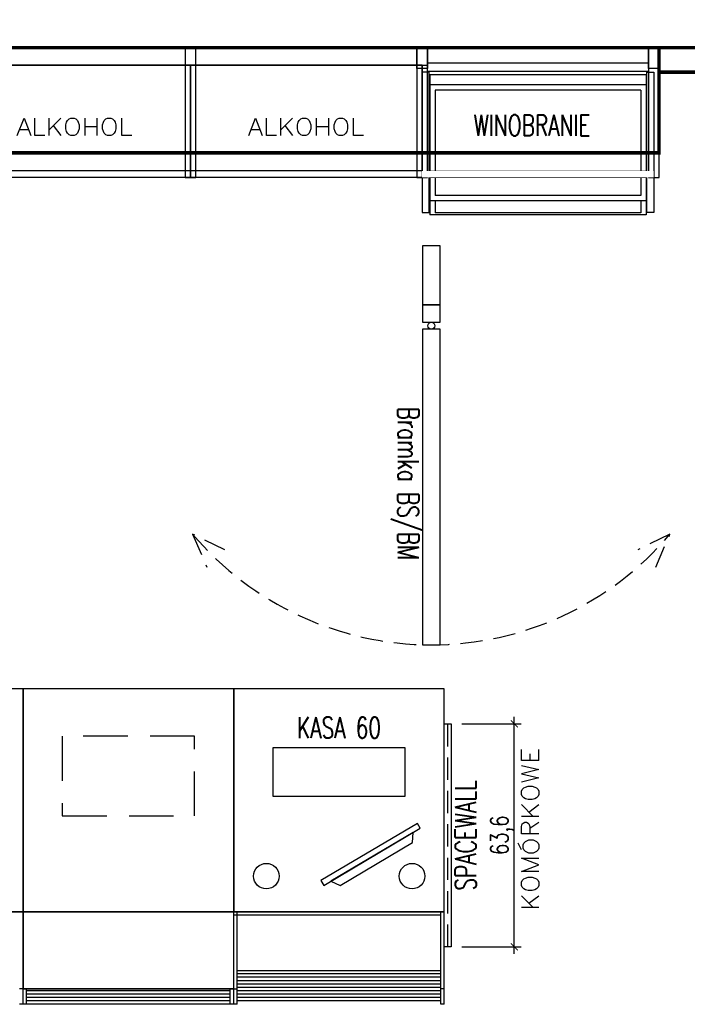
# Model space of a CAD drawing. Header units: centimetres. Extents: x 4120 to 19220, y -7417 to 180.
# Tile 89 of 223: x 12144 to 12335, y -4954 to -4673. Entities that reach past the tile are written whole.
import ezdxf

# ---------------------------------------------------------------- set-up
doc = ezdxf.new("R2010")
doc.units = ezdxf.units.CM
doc.linetypes.add('DASHED', pattern=[19.05, 12.7, -6.35])
doc.linetypes.add('HIDDEN2', pattern=[4.7625, 3.175, -1.5875])
doc.layers.add('A_Wyposażenie', color=8, linetype='Continuous')
doc.layers.add('A_Ściany', color=2, linetype='Continuous')
doc.styles.add('Arch-Dim', font='romans.shx', dxfattribs={"width": 0.75})
doc.styles.add('JACEK_07', font='SIMPLEX.SHX', dxfattribs={"width": 0.7})
doc.dimstyles.new('wymiary 10', dxfattribs={"dimscale": 2, "dimtxt": 2.5, "dimasz": 1, "dimexe": 1, "dimexo": 2.5, "dimgap": 0.25, "dimtad": 1, "dimdec": 1, "dimzin": 9, "dimtxsty": 'Arch-Dim', "dimblk": 'ARCHTICK', "dimcen": 1, "dimdle": 1, "dimclrd": 256, "dimclre": 256, "dimclrt": 256, "dimadec": 0, "dimazin": 0, "dimtfac": 1, "dimtdec": 1, "dimtofl": 0, "dimtmove": 1, "dimatfit": 3, "dimldrblk": 'NONE', "dimfxl": 1, "dimtolj": 1, "dimtzin": 0, "dimarcsym": 0})

# ---------------------------------------------------------------- blocks, each defined once
blk = doc.blocks.new('_ArchTick')
at = {"color": 0, "linetype": 'ByBlock', "const_width": 0.15}
blk.add_lwpolyline([(-0.5, -0.5), (0.5, 0.5)], dxfattribs=at)
blk = doc.blocks.new('*D2576')
at = {"layer": 'A_Wyposażenie', "lineweight": -2}
for p, q in [((967.77, -989.5), (967.77, -921.9)), ((952.83, -923.9), (969.77, -923.9)), ((952.83, -987.5), (969.77, -987.5))]:
    blk.add_line(p, q, dxfattribs=at)
at = {"layer": 'Defpoints', "color": 0}
for p in [(947.83, -923.9), (967.77, -923.9), (947.83, -987.5)]:
    blk.add_point(p, dxfattribs=at)
at = {"layer": 'A_Wyposażenie', "lineweight": -2, "xscale": 2, "yscale": 2, "zscale": 2}
for p, rotation in [((967.77, -923.9), 90), ((967.77, -987.5), 270)]:
    blk.add_blockref('_ArchTick', p, dxfattribs=dict(at, rotation=rotation))
at = {"layer": 'A_Wyposażenie', "insert": (964.29, -955.7), "char_height": 5, "attachment_point": 5, "rotation": 90, "style": 'Arch-Dim'}
blk.add_mtext('\\A1;63,6', dxfattribs=at)
blk = doc.blocks.new('_None', base_point=(2.5, 0))
blk = doc.blocks.new('wyposażenie blok')
at = {"layer": 'A_Wyposażenie', "color": 8}
for p, q in [((1006, -735.48), (943, -735.48)), ((1006, -737.88), (943, -737.88)), ((1005.3, -738.88), (943.7, -738.88)), ((943.7, -738.88), (943.7, -778.75)), ((1005.3, -738.88), (1005.3, -778.75)), ((1005.3, -741.7), (943.7, -741.7)), ((943.7, -741.7), (943.7, -774.78)), ((1003.8, -743.2), (945.2, -743.2)), ((945.2, -743.2), (945.2, -773.28)), ((1003.8, -743.2), (1003.8, -773.28)), ((1005.3, -741.7), (1005.3, -774.78)), ((1005.3, -774.78), (943.7, -774.78)), ((1003.8, -773.28), (945.2, -773.28)), ((945.2, -774.78), (945.2, -778.21)), ((1003.8, -774.78), (1003.8, -778.21)), ((1005.3, -778.75), (943.7, -778.75)), ((1003.8, -778.21), (945.2, -778.21)), ((827.83, -977.5), (767.83, -977.5)), ((827.83, -1003.9), (827.83, -977.5)), ((887.83, -1003.9), (887.83, -977.5)), ((947.83, -977.5), (887.83, -977.5)), ((946.83, -978.5), (887.83, -978.5)), ((888.83, -1003.9), (888.83, -977.5)), ((946.83, -1003.9), (946.83, -977.5)), ((947.83, -1003.9), (947.83, -977.5)), ((946.83, -994.34), (888.83, -994.34)), ((946.83, -995.24), (888.83, -995.24)), ((946.83, -996.2), (888.83, -996.2)), ((827.83, -999.5), (826.83, -999.5)), ((887.83, -999.5), (888.83, -999.5)), ((946.83, -997.16), (888.83, -997.16)), ((946.83, -998.12), (888.83, -998.12)), ((946.83, -999.08), (888.83, -999.08)), ((947.83, -999.5), (946.83, -999.5)), ((946.83, -1000.03), (888.83, -1000.03)), ((946.83, -1000.99), (888.83, -1000.99)), ((946.83, -1001.95), (888.83, -1001.95)), ((827.83, -1003.9), (826.83, -1003.9)), ((888.83, -1003.9), (887.83, -1003.9)), ((946.83, -1002.91), (888.83, -1002.91)), ((947.83, -1003.9), (946.83, -1003.9))]:
    blk.add_line(p, q, dxfattribs=at)
at = {"layer": 'A_Wyposażenie'}
for p, q in [((887.83, -977.5), (827.83, -977.5)), ((827.83, -977.5), (827.83, -999.5)), ((887.83, -999.5), (887.83, -977.5)), ((827.83, -1003.9), (827.83, -999.5)), ((887.83, -999.5), (827.83, -999.5)), ((827.83, -999.5), (887.83, -999.5)), ((828.83, -1003.9), (828.83, -999.5)), ((886.83, -1003.9), (886.83, -999.5)), ((887.83, -1003.9), (887.83, -999.5)), ((886.83, -1000.03), (828.83, -1000.03)), ((886.83, -1000.99), (828.83, -1000.99)), ((886.83, -1001.95), (828.83, -1001.95)), ((828.83, -1003.9), (827.83, -1003.9)), ((886.83, -1002.91), (828.83, -1002.91)), ((887.83, -1003.9), (886.83, -1003.9))]:
    blk.add_line(p, q, dxfattribs=at)
at = {"layer": 'A_Wyposażenie', "color": 8, "linetype": 'DASHED', "const_width": 1}
for points in [[(610, -731.08), (1009, -731.08), (1009, -761.08), (610, -761.08)], [(1009, -731.08), (1144.7, -731.08), (1144.7, -738.08), (1009, -738.08)]]:
    blk.add_lwpolyline(points, close=True, dxfattribs=at)
at = {"layer": 'A_Wyposażenie', "color": 8}
for points in [[(874, -731.08), (874, -768.08), (877, -768.08), (877, -731.08), (874, -731.08)], [(877, -731.08), (874, -731.08), (874, -736.08), (877, -736.08)], [(940, -731.08), (940, -768.08), (943, -768.08), (943, -731.08), (940, -731.08)], [(943, -731.08), (940, -731.08), (940, -736.08), (943, -736.08)], [(940, -731.08), (940, -768.08), (943, -768.08), (943, -731.08), (940, -731.08)], [(943, -731.08), (943, -737.08), (940, -737.08), (940, -731.08)], [(1009, -731.08), (1009, -737.08), (1006, -737.08), (1006, -731.08)], [(1006, -731.08), (1006, -768.08), (1009, -768.08), (1009, -731.08), (1006, -731.08)], [(875.5, -736.08), (809.5, -736.08), (809.5, -766.08), (875.5, -766.08)], [(941.5, -736.08), (875.5, -736.08), (875.5, -766.08), (941.5, -766.08)], [(941.5, -738.09), (941.5, -778.08), (943.5, -778.08), (943.5, -738.09)], [(1007.5, -738.09), (1007.5, -778.08), (1005.5, -778.08), (1005.5, -738.09)], [(1005.3, -768.08), (943.7, -768.08), (943.7, -766.28), (1005.3, -766.28)], [(946.63, -804.39), (946.63, -787.59), (941.63, -787.59), (941.63, -804.39)], [(767.83, -913.9), (767.83, -977.5), (827.83, -977.5), (827.83, -913.9)], [(887.83, -913.9), (887.83, -977.5), (947.83, -977.5), (947.83, -913.9)], [(947.83, -987.5), (947.83, -923.9), (949.83, -923.9), (949.83, -987.5)], [(898.96, -944.51), (936.68, -944.51), (936.68, -930.8), (898.96, -930.8)]]:
    blk.add_lwpolyline(points, close=True, dxfattribs=at)
for points in [[(874, -731.08), (874, -768.08), (877, -768.08), (877, -731.08), (874, -731.08), (874, -736.08), (877, -736.08)], [(809.5, -736.08), (875.5, -736.08), (875.5, -768.08), (809.5, -768.08), (809.5, -736.08)], [(809.5, -736.08), (875.5, -736.08), (875.5, -768.08), (809.5, -768.08), (809.5, -736.08)], [(875.5, -736.08), (941.5, -736.08), (941.5, -768.08), (875.5, -768.08), (875.5, -736.08)], [(875.5, -736.08), (941.5, -736.08), (941.5, -768.08), (875.5, -768.08), (875.5, -736.08)], [(826.17, -756.16), (828.08, -751.16), (829.98, -756.16)], [(834.03, -756.16), (831.17, -756.16), (831.17, -751.16)], [(835.22, -756.16), (835.22, -751.16)], [(835.22, -754.5), (838.55, -751.16)], [(841.41, -751.16), (842.36, -751.16), (842.84, -751.4), (843.32, -751.88), (843.55, -752.35), (843.79, -753.07), (843.79, -754.26), (843.55, -754.97), (843.32, -755.45), (842.84, -755.93), (842.36, -756.16), (841.41, -756.16), (840.93, -755.93), (840.46, -755.45), (840.22, -754.97), (839.98, -754.26), (839.98, -753.07), (840.22, -752.35), (840.46, -751.88), (840.93, -751.4), (841.41, -751.16)], [(845.46, -756.16), (845.46, -751.16)], [(848.79, -751.16), (848.79, -756.16)], [(851.89, -751.16), (852.84, -751.16), (853.32, -751.4), (853.79, -751.88), (854.03, -752.35), (854.27, -753.07), (854.27, -754.26), (854.03, -754.97), (853.79, -755.45), (853.32, -755.93), (852.84, -756.16), (851.89, -756.16), (851.41, -755.93), (850.93, -755.45), (850.7, -754.97), (850.46, -754.26), (850.46, -753.07), (850.7, -752.35), (850.93, -751.88), (851.41, -751.4), (851.89, -751.16)], [(858.79, -756.16), (855.93, -756.16), (855.93, -751.16)], [(892.17, -756.16), (894.08, -751.16), (895.98, -756.16)], [(900.03, -756.16), (897.17, -756.16), (897.17, -751.16)], [(901.22, -756.16), (901.22, -751.16)], [(901.22, -754.5), (904.55, -751.16)], [(907.41, -751.16), (908.36, -751.16), (908.84, -751.4), (909.32, -751.88), (909.55, -752.35), (909.79, -753.07), (909.79, -754.26), (909.55, -754.97), (909.32, -755.45), (908.84, -755.93), (908.36, -756.16), (907.41, -756.16), (906.93, -755.93), (906.46, -755.45), (906.22, -754.97), (905.98, -754.26), (905.98, -753.07), (906.22, -752.35), (906.46, -751.88), (906.93, -751.4), (907.41, -751.16)], [(911.46, -756.16), (911.46, -751.16)], [(914.79, -751.16), (914.79, -756.16)], [(917.89, -751.16), (918.84, -751.16), (919.32, -751.4), (919.79, -751.88), (920.03, -752.35), (920.27, -753.07), (920.27, -754.26), (920.03, -754.97), (919.79, -755.45), (919.32, -755.93), (918.84, -756.16), (917.89, -756.16), (917.41, -755.93), (916.93, -755.45), (916.7, -754.97), (916.46, -754.26), (916.46, -753.07), (916.7, -752.35), (916.93, -751.88), (917.41, -751.4), (917.89, -751.16)], [(924.79, -756.16), (921.93, -756.16), (921.93, -751.16)], [(829.27, -754.5), (826.89, -754.5)], [(836.41, -753.31), (838.55, -756.16)], [(845.46, -753.54), (848.79, -753.54)], [(895.27, -754.5), (892.89, -754.5)], [(902.41, -753.31), (904.55, -756.16)], [(911.46, -753.54), (914.79, -753.54)], [(974.8, -934.34), (969.8, -934.34), (969.8, -931.25)], [(974.8, -934.34), (974.8, -931.25)], [(972.18, -932.44), (972.18, -934.34)], [(969.8, -935.77), (974.8, -936.96)], [(974.8, -936.96), (969.8, -938.15)], [(969.8, -938.15), (974.8, -939.34)], [(974.8, -939.34), (969.8, -940.53)], [(969.8, -944.11), (969.8, -943.15), (970.03, -942.68), (970.51, -942.2), (970.99, -941.96), (971.7, -941.73), (972.89, -941.73), (973.61, -941.96), (974.08, -942.2), (974.56, -942.68), (974.8, -943.15), (974.8, -944.11), (974.56, -944.58), (974.08, -945.06), (973.61, -945.3), (972.89, -945.53), (971.7, -945.53), (970.99, -945.3), (970.51, -945.06), (970.03, -944.58), (969.8, -944.11)], [(973.13, -950.3), (969.8, -946.96)], [(971.94, -949.11), (974.8, -946.96)], [(974.8, -950.3), (969.8, -950.3)], [(940.18, -952.3), (912.65, -968.62), (913.46, -969.99), (940.99, -953.68), (940.18, -952.3)], [(974.8, -955.3), (969.8, -955.3), (969.8, -953.15), (970.03, -952.44), (970.27, -952.2), (970.75, -951.96), (971.23, -951.96), (971.7, -952.2), (971.94, -952.44), (972.18, -953.15), (972.18, -955.3)], [(972.18, -953.63), (974.8, -951.96)], [(938.93, -954.9), (915.53, -968.77), (918.13, -970.02), (938.77, -957.78), (938.93, -954.9)], [(970.27, -959.34), (970.27, -958.39), (970.51, -957.92), (970.99, -957.44), (971.94, -956.96), (973.13, -956.96), (974.08, -957.44), (974.56, -957.92), (974.8, -958.39), (974.8, -959.34), (974.56, -959.82), (974.08, -960.3), (973.13, -960.77), (971.94, -960.77), (970.99, -960.3), (970.51, -959.82), (970.27, -959.34)], [(969.8, -959.82), (968.84, -957.92)], [(974.8, -966.01), (969.8, -966.01), (974.8, -964.11), (969.8, -962.2), (974.8, -962.2)], [(969.8, -970.06), (969.8, -969.11), (970.03, -968.63), (970.51, -968.15), (970.99, -967.92), (971.7, -967.68), (972.89, -967.68), (973.61, -967.92), (974.08, -968.15), (974.56, -968.63), (974.8, -969.11), (974.8, -970.06), (974.56, -970.53), (974.08, -971.01), (973.61, -971.25), (972.89, -971.49), (971.7, -971.49), (970.99, -971.25), (970.51, -971.01), (970.03, -970.53), (969.8, -970.06)], [(973.13, -976.25), (969.8, -972.92)], [(971.94, -975.06), (974.8, -972.92)], [(974.8, -976.25), (969.8, -976.25)]]:
    blk.add_lwpolyline(points, dxfattribs=at)
blk.add_lwpolyline([(941.63, -901.39), (946.63, -901.39), (946.63, -811.39), (944.13, -811.39, -1), (944.13, -809.39), (946.63, -809.39), (946.63, -804.39), (941.63, -804.39), (941.63, -809.39), (944.13, -809.39, -1), (944.13, -811.39), (941.63, -811.39), (941.63, -901.39)], format="xyb", close=True, dxfattribs=at)
at = {"layer": 'A_Wyposażenie', "color": 8, "linetype": 'DASHED', "ltscale": 0.5}
for points in [[(885.31, -874.31), (876.12, -869.8), (880.13, -879.22)], [(1008.12, -879.22), (1012.13, -869.8), (1002.94, -874.31)], [(948.83, -987.5), (948.83, -923.9)]]:
    blk.add_lwpolyline(points, dxfattribs=at)
at = {"layer": 'A_Wyposażenie'}
blk.add_lwpolyline([(827.83, -913.9), (827.83, -977.5), (887.83, -977.5), (887.83, -913.9)], close=True, dxfattribs=at)
at = {"layer": 'A_Wyposażenie', "color": 8, "linetype": 'HIDDEN2', "ltscale": 4}
blk.add_lwpolyline([(838.96, -950.17), (876.68, -950.17), (876.68, -927.47), (838.96, -927.47)], close=True, dxfattribs=at)
at = {"layer": 'A_Wyposażenie'}
blk.add_lwpolyline([(887.83, -1003.9), (827.83, -1003.9)], dxfattribs=at)
at = {"layer": 'A_Wyposażenie', "color": 8}
for centre in [(897.13, -967.34), (938.65, -967.34)]:
    blk.add_circle(centre, 3.64, dxfattribs=at)
at = {"layer": 'A_Wyposażenie', "color": 8, "linetype": 'DASHED', "ltscale": 0.5}
blk.add_arc((944.13, -812.39), 89, 220.1759, 319.8241, dxfattribs=at)
at = {"layer": 'A_Wyposażenie', "color": 8, "char_height": 6, "attachment_point": 5, "style": 'JACEK_07'}
for s, insert, width in [('WINOBRANIE', (972.82, -753.26), 60), ('KASA 60', (917.8, -924.98), 37.7197)]:
    blk.add_mtext(s, dxfattribs=dict(at, insert=insert, width=width))
at = {"layer": 'A_Wyposażenie', "color": 8, "insert": (936.61, -855.39), "char_height": 6, "width": 88, "attachment_point": 5, "rotation": 270, "style": 'JACEK_07'}
blk.add_mtext('Bramka BS/BM', dxfattribs=at)
at = {"layer": 'A_Wyposażenie', "color": 8, "insert": (953.88, -955.7), "char_height": 6, "attachment_point": 5, "rotation": 90, "style": 'JACEK_07'}
blk.add_mtext('SPACEWALL', dxfattribs=at)
at = {"layer": 'A_Wyposażenie', "color": 8}
dim = blk.add_linear_dim(base=(967.77, -923.9), p1=(947.83, -987.5), p2=(947.83, -923.9), angle=90, dimstyle='wymiary 10', dxfattribs=at)
dim.commit()
dim.dimension.update_dxf_attribs({"geometry": '*D2576', "text_midpoint": (964.29, -955.7)})
at = {"color": 8}
blk.add_wipeout([(1007.5, -768.08), (941.5, -768.08), (941.5, -766.28), (1007.5, -766.28)], dxfattribs=at).dxf.layer = 'A_Wyposażenie'

msp = doc.modelspace()

# ---------------------------------------------------------------- linework, layer by layer
at = {"layer": 'A_Ściany', "color": 7}
msp.add_lwpolyline([(11438.58, -4668.73), (11438.58, -4681.23), (12339.58, -4681.23), (12339.58, -4668.73)], dxfattribs=at)

# ---------------------------------------------------------------- next in the draw order: block references
at = {"layer": 'A_Wyposażenie'}
msp.add_blockref('wyposażenie blok', (11317.58, -3950.23), dxfattribs=at)

doc.saveas('drawing.dxf')
